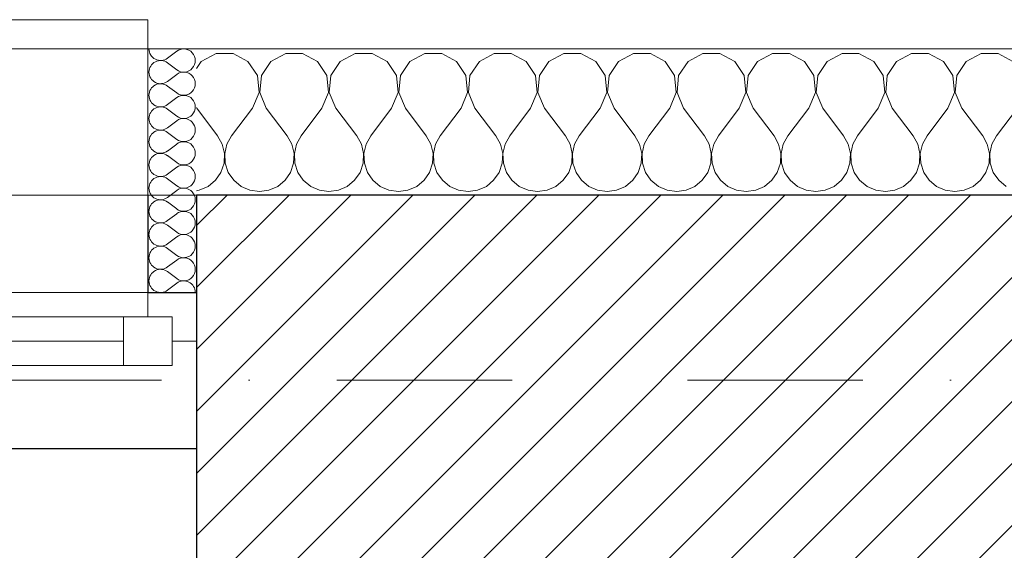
# Model space of a CAD drawing. Header units: millimetres. Extents: x 172139 to 266886, y 89525 to 138225.
# Tile 80 of 82: x 215754 to 216765, y 121161 to 121706. Entities that reach past the tile are written whole.
import ezdxf

# ---------------------------------------------------------------- set-up
doc = ezdxf.new("R2010")
doc.units = ezdxf.units.MM
doc.header["$MEASUREMENT"] = 0
doc.linetypes.add('Kropki i Kreski', pattern=[360, 180, -90, 0, -90])
for name, color, linetype in [('Konstrukcja - Siatki mod', 7, 'Continuous'), ('KR_INW', 7, 'Continuous'), ('NAPIS_SODON', 7, 'Continuous'), ('Okna ArchiCADa', 7, 'Continuous')]:
    doc.layers.add(name, color=color, linetype=linetype)
for name, color, linetype, lineweight, true_color in [('Konstrukcja - Siatki mod_Nr_pióra__48', 7, 'Continuous', 15, 0xa80f02), ('KR_INW_Nr_pióra__102', 7, 'Continuous', 5, 0xcccccc), ('Okna ArchiCADa_Nr_pióra__64', 7, 'Continuous', 13, 0x41c341)]:
    doc.layers.add(name, color=color, linetype=linetype, lineweight=lineweight, true_color=true_color)
for name, color, linetype, lineweight in [('KR_INW_Nr_pióra__101', 252, 'Continuous', 5), ('KR_INW_Nr_pióra__27', 7, 'Continuous', 25), ('KR_INW_Nr_pióra__47', 7, 'Continuous', 15), ('NAPIS_SODON_Nr_pióra__1', 7, 'Continuous', 13), ('Okna ArchiCADa_Nr_pióra__27', 7, 'Continuous', 25)]:
    doc.layers.add(name, color=color, linetype=linetype, lineweight=lineweight)

# ---------------------------------------------------------------- blocks, each defined once
blk = doc.blocks.new('Strop_1', base_point=(179225, 121523.3))
at = {"layer": 'NAPIS_SODON_Nr_pióra__1', "linetype": 'Continuous', "flags": 128}
blk.add_lwpolyline([(179225, 121523.3), (179225.9, 107003.8), (250898.3, 107008.3), (250897.4, 121527.8)], close=True, dxfattribs=at)
blk = doc.blocks.new('*X111')
at = {"layer": 'KR_INW_Nr_pióra__102', "linetype": 'Continuous'}
for p, q in [((215955.6, 121670.9), (215940.3, 121662.7)), ((215973, 121670.9), (215955.6, 121670.9)), ((215988.3, 121662.7), (215973, 121670.9)), ((216027, 121670.9), (216011.7, 121662.7)), ((216044.4, 121670.9), (216027, 121670.9)), ((216059.7, 121662.7), (216044.4, 121670.9)), ((216098.4, 121670.9), (216083.1, 121662.7)), ((216115.8, 121670.9), (216098.4, 121670.9)), ((216131.2, 121662.7), (216115.8, 121670.9)), ((216169.9, 121670.9), (216154.5, 121662.7)), ((216187.3, 121670.9), (216169.9, 121670.9)), ((216202.6, 121662.7), (216187.3, 121670.9)), ((216241.3, 121670.9), (216226, 121662.7)), ((216258.7, 121670.9), (216241.3, 121670.9)), ((216274, 121662.7), (216258.7, 121670.9)), ((216312.7, 121670.9), (216297.4, 121662.7)), ((216330.1, 121670.9), (216312.7, 121670.9)), ((216345.5, 121662.7), (216330.1, 121670.9)), ((216384.2, 121670.9), (216368.8, 121662.7)), ((216401.6, 121670.9), (216384.2, 121670.9)), ((216416.9, 121662.7), (216401.6, 121670.9)), ((216455.6, 121670.9), (216440.3, 121662.7)), ((216473, 121670.9), (216455.6, 121670.9)), ((216488.3, 121662.7), (216473, 121670.9)), ((216527, 121670.9), (216511.7, 121662.7)), ((216544.4, 121670.9), (216527, 121670.9)), ((216559.7, 121662.7), (216544.4, 121670.9)), ((216598.4, 121670.9), (216583.1, 121662.7)), ((216615.8, 121670.9), (216598.4, 121670.9)), ((216631.2, 121662.7), (216615.8, 121670.9)), ((216669.9, 121670.9), (216654.5, 121662.7)), ((216687.3, 121670.9), (216669.9, 121670.9)), ((216702.6, 121662.7), (216687.3, 121670.9)), ((216741.3, 121670.9), (216726, 121662.7)), ((216758.7, 121670.9), (216741.3, 121670.9)), ((216774, 121662.7), (216758.7, 121670.9)), ((215940.3, 121662.7), (215935.4, 121655.4)), ((215997.9, 121648.2), (215988.3, 121662.7)), ((216011.7, 121662.7), (216002.1, 121648.2)), ((216069.4, 121648.2), (216059.7, 121662.7)), ((216083.1, 121662.7), (216073.5, 121648.2)), ((216140.8, 121648.2), (216131.2, 121662.7)), ((216154.5, 121662.7), (216144.9, 121648.2)), ((216212.2, 121648.2), (216202.6, 121662.7)), ((216226, 121662.7), (216216.3, 121648.2)), ((216283.7, 121648.2), (216274, 121662.7)), ((216297.4, 121662.7), (216287.8, 121648.2)), ((216355.1, 121648.2), (216345.5, 121662.7)), ((216368.8, 121662.7), (216359.2, 121648.2)), ((216426.5, 121648.2), (216416.9, 121662.7)), ((216440.3, 121662.7), (216430.6, 121648.2)), ((216497.9, 121648.2), (216488.3, 121662.7)), ((216511.7, 121662.7), (216502.1, 121648.2)), ((216569.4, 121648.2), (216559.7, 121662.7)), ((216583.1, 121662.7), (216573.5, 121648.2)), ((216640.8, 121648.2), (216631.2, 121662.7)), ((216654.5, 121662.7), (216644.9, 121648.2)), ((216712.2, 121648.2), (216702.6, 121662.7)), ((216726, 121662.7), (216716.3, 121648.2)), ((215999.6, 121630.9), (215997.9, 121648.2)), ((216002.1, 121648.2), (216000.4, 121630.9)), ((216071, 121630.9), (216069.4, 121648.2)), ((216073.5, 121648.2), (216071.8, 121630.9)), ((216142.4, 121630.9), (216140.8, 121648.2)), ((216144.9, 121648.2), (216143.3, 121630.9)), ((216213.9, 121630.9), (216212.2, 121648.2)), ((216216.3, 121648.2), (216214.7, 121630.9)), ((216285.3, 121630.9), (216283.7, 121648.2)), ((216287.8, 121648.2), (216286.1, 121630.9)), ((216356.7, 121630.9), (216355.1, 121648.2)), ((216359.2, 121648.2), (216357.6, 121630.9)), ((216428.2, 121630.9), (216426.5, 121648.2)), ((216430.6, 121648.2), (216429, 121630.9)), ((216499.6, 121630.9), (216497.9, 121648.2)), ((216502.1, 121648.2), (216500.4, 121630.9)), ((216571, 121630.9), (216569.4, 121648.2)), ((216573.5, 121648.2), (216571.8, 121630.9)), ((216642.4, 121630.9), (216640.8, 121648.2)), ((216644.9, 121648.2), (216643.3, 121630.9)), ((216713.9, 121630.9), (216712.2, 121648.2)), ((216716.3, 121648.2), (216714.7, 121630.9)), ((215992.9, 121614.9), (215999.6, 121630.9)), ((216000.4, 121630.9), (216007.1, 121614.9)), ((216064.3, 121614.9), (216071, 121630.9)), ((216071.8, 121630.9), (216078.6, 121614.9)), ((216135.7, 121614.9), (216142.4, 121630.9)), ((216143.3, 121630.9), (216150, 121614.9)), ((216207.1, 121614.9), (216213.9, 121630.9)), ((216214.7, 121630.9), (216221.4, 121614.9)), ((216278.6, 121614.9), (216285.3, 121630.9)), ((216286.1, 121630.9), (216292.9, 121614.9)), ((216350, 121614.9), (216356.7, 121630.9)), ((216357.6, 121630.9), (216364.3, 121614.9)), ((216421.4, 121614.9), (216428.2, 121630.9)), ((216429, 121630.9), (216435.7, 121614.9)), ((216492.9, 121614.9), (216499.6, 121630.9)), ((216500.4, 121630.9), (216507.1, 121614.9)), ((216564.3, 121614.9), (216571, 121630.9)), ((216571.8, 121630.9), (216578.6, 121614.9)), ((216635.7, 121614.9), (216642.4, 121630.9)), ((216643.3, 121630.9), (216650, 121614.9)), ((216707.1, 121614.9), (216713.9, 121630.9)), ((216714.7, 121630.9), (216721.4, 121614.9)), ((215935.4, 121615.6), (215935.7, 121614.9)), ((215935.7, 121614.9), (215957.1, 121586.3)), ((215992.9, 121614.9), (215971.4, 121586.3)), ((216007.1, 121614.9), (216028.6, 121586.3)), ((216064.3, 121614.9), (216042.9, 121586.3)), ((216078.6, 121614.9), (216100, 121586.3)), ((216135.7, 121614.9), (216114.3, 121586.3)), ((216150, 121614.9), (216171.4, 121586.3)), ((216207.1, 121614.9), (216185.7, 121586.3)), ((216221.4, 121614.9), (216242.9, 121586.3)), ((216278.6, 121614.9), (216257.1, 121586.3)), ((216292.9, 121614.9), (216314.3, 121586.3)), ((216350, 121614.9), (216328.6, 121586.3)), ((216364.3, 121614.9), (216385.7, 121586.3)), ((216421.4, 121614.9), (216400, 121586.3)), ((216435.7, 121614.9), (216457.1, 121586.3)), ((216492.9, 121614.9), (216471.4, 121586.3)), ((216507.1, 121614.9), (216528.6, 121586.3)), ((216564.3, 121614.9), (216542.9, 121586.3)), ((216578.6, 121614.9), (216600, 121586.3)), ((216635.7, 121614.9), (216614.3, 121586.3)), ((216650, 121614.9), (216671.4, 121586.3)), ((216707.1, 121614.9), (216685.7, 121586.3)), ((216721.4, 121614.9), (216742.9, 121586.3)), ((216778.6, 121614.9), (216757.1, 121586.3)), ((215961.9, 121577.7), (215957.1, 121586.3)), ((215971.4, 121586.3), (215966.7, 121577.7)), ((216033.3, 121577.7), (216028.6, 121586.3)), ((216042.9, 121586.3), (216038.1, 121577.7)), ((216104.8, 121577.7), (216100, 121586.3)), ((216114.3, 121586.3), (216109.5, 121577.7)), ((216176.2, 121577.7), (216171.4, 121586.3)), ((216185.7, 121586.3), (216180.9, 121577.7)), ((216247.6, 121577.7), (216242.9, 121586.3)), ((216257.1, 121586.3), (216252.4, 121577.7)), ((216319.1, 121577.7), (216314.3, 121586.3)), ((216328.6, 121586.3), (216323.8, 121577.7)), ((216390.5, 121577.7), (216385.7, 121586.3)), ((216400, 121586.3), (216395.2, 121577.7)), ((216461.9, 121577.7), (216457.1, 121586.3)), ((216471.4, 121586.3), (216466.7, 121577.7)), ((216533.3, 121577.7), (216528.6, 121586.3)), ((216542.9, 121586.3), (216538.1, 121577.7)), ((216604.8, 121577.7), (216600, 121586.3)), ((216614.3, 121586.3), (216609.5, 121577.7)), ((216676.2, 121577.7), (216671.4, 121586.3)), ((216685.7, 121586.3), (216680.9, 121577.7)), ((216747.6, 121577.7), (216742.9, 121586.3)), ((216757.1, 121586.3), (216752.4, 121577.7)), ((215964.1, 121568.1), (215961.9, 121577.7)), ((215966.7, 121577.7), (215964.4, 121568.1)), ((216035.6, 121568.1), (216033.3, 121577.7)), ((216038.1, 121577.7), (216035.9, 121568.1)), ((216107, 121568.1), (216104.8, 121577.7)), ((216109.5, 121577.7), (216107.3, 121568.1)), ((216178.4, 121568.1), (216176.2, 121577.7)), ((216180.9, 121577.7), (216178.7, 121568.1)), ((216249.9, 121568.1), (216247.6, 121577.7)), ((216252.4, 121577.7), (216250.1, 121568.1)), ((216321.3, 121568.1), (216319.1, 121577.7)), ((216323.8, 121577.7), (216321.6, 121568.1)), ((216392.7, 121568.1), (216390.5, 121577.7)), ((216395.2, 121577.7), (216393, 121568.1)), ((216464.1, 121568.1), (216461.9, 121577.7)), ((216466.7, 121577.7), (216464.4, 121568.1)), ((216535.6, 121568.1), (216533.3, 121577.7)), ((216538.1, 121577.7), (216535.9, 121568.1)), ((216607, 121568.1), (216604.8, 121577.7)), ((216609.5, 121577.7), (216607.3, 121568.1)), ((216678.4, 121568.1), (216676.2, 121577.7)), ((216680.9, 121577.7), (216678.7, 121568.1)), ((216749.9, 121568.1), (216747.6, 121577.7)), ((216752.4, 121577.7), (216750.1, 121568.1)), ((215963.7, 121558.2), (215964.1, 121568.1)), ((215964.4, 121568.1), (215964.9, 121558.2)), ((216035.1, 121558.2), (216035.6, 121568.1)), ((216035.9, 121568.1), (216036.3, 121558.2)), ((216106.5, 121558.2), (216107, 121568.1)), ((216107.3, 121568.1), (216107.8, 121558.2)), ((216177.9, 121558.2), (216178.4, 121568.1)), ((216178.7, 121568.1), (216179.2, 121558.2)), ((216249.4, 121558.2), (216249.9, 121568.1)), ((216250.1, 121568.1), (216250.6, 121558.2)), ((216320.8, 121558.2), (216321.3, 121568.1)), ((216321.6, 121568.1), (216322.1, 121558.2)), ((216392.2, 121558.2), (216392.7, 121568.1)), ((216393, 121568.1), (216393.5, 121558.2)), ((216463.7, 121558.2), (216464.1, 121568.1)), ((216464.4, 121568.1), (216464.9, 121558.2)), ((216535.1, 121558.2), (216535.6, 121568.1)), ((216535.9, 121568.1), (216536.3, 121558.2)), ((216606.5, 121558.2), (216607, 121568.1)), ((216607.3, 121568.1), (216607.8, 121558.2)), ((216677.9, 121558.2), (216678.4, 121568.1)), ((216678.7, 121568.1), (216679.2, 121558.2)), ((216749.4, 121558.2), (216749.9, 121568.1)), ((216750.1, 121568.1), (216750.6, 121558.2)), ((215960.5, 121548.9), (215963.7, 121558.2)), ((215964.9, 121558.2), (215968.1, 121548.9)), ((216031.9, 121548.9), (216035.1, 121558.2)), ((216036.3, 121558.2), (216039.5, 121548.9)), ((216103.4, 121548.9), (216106.5, 121558.2)), ((216107.8, 121558.2), (216110.9, 121548.9)), ((216174.8, 121548.9), (216177.9, 121558.2)), ((216179.2, 121558.2), (216182.3, 121548.9)), ((216246.2, 121548.9), (216249.4, 121558.2)), ((216250.6, 121558.2), (216253.8, 121548.9)), ((216317.7, 121548.9), (216320.8, 121558.2)), ((216322.1, 121558.2), (216325.2, 121548.9)), ((216389.1, 121548.9), (216392.2, 121558.2)), ((216393.5, 121558.2), (216396.6, 121548.9)), ((216460.5, 121548.9), (216463.7, 121558.2)), ((216464.9, 121558.2), (216468.1, 121548.9)), ((216531.9, 121548.9), (216535.1, 121558.2)), ((216536.3, 121558.2), (216539.5, 121548.9)), ((216603.4, 121548.9), (216606.5, 121558.2)), ((216607.8, 121558.2), (216610.9, 121548.9)), ((216674.8, 121548.9), (216677.9, 121558.2)), ((216679.2, 121558.2), (216682.3, 121548.9)), ((216746.2, 121548.9), (216749.4, 121558.2)), ((216750.6, 121558.2), (216753.8, 121548.9)), ((215954.9, 121540.8), (215960.5, 121548.9)), ((215968.1, 121548.9), (215973.6, 121540.8)), ((216026.4, 121540.8), (216031.9, 121548.9)), ((216039.5, 121548.9), (216045.1, 121540.8)), ((216097.8, 121540.8), (216103.4, 121548.9)), ((216110.9, 121548.9), (216116.5, 121540.8)), ((216169.2, 121540.8), (216174.8, 121548.9)), ((216182.3, 121548.9), (216187.9, 121540.8)), ((216240.6, 121540.8), (216246.2, 121548.9)), ((216253.8, 121548.9), (216259.4, 121540.8)), ((216312.1, 121540.8), (216317.7, 121548.9)), ((216325.2, 121548.9), (216330.8, 121540.8)), ((216383.5, 121540.8), (216389.1, 121548.9)), ((216396.6, 121548.9), (216402.2, 121540.8)), ((216454.9, 121540.8), (216460.5, 121548.9)), ((216468.1, 121548.9), (216473.6, 121540.8)), ((216526.4, 121540.8), (216531.9, 121548.9)), ((216539.5, 121548.9), (216545.1, 121540.8)), ((216597.8, 121540.8), (216603.4, 121548.9)), ((216610.9, 121548.9), (216616.5, 121540.8)), ((216669.2, 121540.8), (216674.8, 121548.9)), ((216682.3, 121548.9), (216687.9, 121540.8)), ((216740.6, 121540.8), (216746.2, 121548.9)), ((216753.8, 121548.9), (216759.4, 121540.8)), ((215947.3, 121534.5), (215954.9, 121540.8)), ((215973.6, 121540.8), (215981.2, 121534.5)), ((216018.8, 121534.5), (216026.4, 121540.8)), ((216045.1, 121540.8), (216052.7, 121534.5)), ((216090.2, 121534.5), (216097.8, 121540.8)), ((216116.5, 121540.8), (216124.1, 121534.5)), ((216161.6, 121534.5), (216169.2, 121540.8)), ((216187.9, 121540.8), (216195.5, 121534.5)), ((216233.1, 121534.5), (216240.6, 121540.8)), ((216259.4, 121540.8), (216266.9, 121534.5)), ((216304.5, 121534.5), (216312.1, 121540.8)), ((216330.8, 121540.8), (216338.4, 121534.5)), ((216375.9, 121534.5), (216383.5, 121540.8)), ((216402.2, 121540.8), (216409.8, 121534.5)), ((216447.3, 121534.5), (216454.9, 121540.8)), ((216473.6, 121540.8), (216481.2, 121534.5)), ((216518.8, 121534.5), (216526.4, 121540.8)), ((216545.1, 121540.8), (216552.7, 121534.5)), ((216590.2, 121534.5), (216597.8, 121540.8)), ((216616.5, 121540.8), (216624.1, 121534.5)), ((216661.6, 121534.5), (216669.2, 121540.8)), ((216687.9, 121540.8), (216695.5, 121534.5)), ((216733.1, 121534.5), (216740.6, 121540.8)), ((216759.4, 121540.8), (216766.9, 121534.5)), ((215935.4, 121530.1), (215938.3, 121530.5)), ((215938.3, 121530.5), (215947.3, 121534.5)), ((215981.2, 121534.5), (215990.2, 121530.5)), ((215990.2, 121530.5), (216000, 121529.2)), ((216000, 121529.2), (216009.8, 121530.5)), ((216009.8, 121530.5), (216018.8, 121534.5)), ((216052.7, 121534.5), (216061.7, 121530.5)), ((216061.7, 121530.5), (216071.4, 121529.2)), ((216071.4, 121529.2), (216081.2, 121530.5)), ((216081.2, 121530.5), (216090.2, 121534.5)), ((216124.1, 121534.5), (216133.1, 121530.5)), ((216133.1, 121530.5), (216142.9, 121529.2)), ((216142.9, 121529.2), (216152.6, 121530.5)), ((216152.6, 121530.5), (216161.6, 121534.5)), ((216195.5, 121534.5), (216204.5, 121530.5)), ((216204.5, 121530.5), (216214.3, 121529.2)), ((216214.3, 121529.2), (216224, 121530.5)), ((216224, 121530.5), (216233.1, 121534.5)), ((216266.9, 121534.5), (216276, 121530.5)), ((216276, 121530.5), (216285.7, 121529.2)), ((216285.7, 121529.2), (216295.5, 121530.5)), ((216295.5, 121530.5), (216304.5, 121534.5)), ((216338.4, 121534.5), (216347.4, 121530.5)), ((216347.4, 121530.5), (216357.1, 121529.2)), ((216357.1, 121529.2), (216366.9, 121530.5)), ((216366.9, 121530.5), (216375.9, 121534.5)), ((216409.8, 121534.5), (216418.8, 121530.5)), ((216418.8, 121530.5), (216428.6, 121529.2)), ((216428.6, 121529.2), (216438.3, 121530.5)), ((216438.3, 121530.5), (216447.3, 121534.5)), ((216481.2, 121534.5), (216490.2, 121530.5)), ((216490.2, 121530.5), (216500, 121529.2)), ((216500, 121529.2), (216509.8, 121530.5)), ((216509.8, 121530.5), (216518.8, 121534.5)), ((216552.7, 121534.5), (216561.7, 121530.5)), ((216561.7, 121530.5), (216571.4, 121529.2)), ((216571.4, 121529.2), (216581.2, 121530.5)), ((216581.2, 121530.5), (216590.2, 121534.5)), ((216624.1, 121534.5), (216633.1, 121530.5)), ((216633.1, 121530.5), (216642.9, 121529.2)), ((216642.9, 121529.2), (216652.6, 121530.5)), ((216652.6, 121530.5), (216661.6, 121534.5)), ((216695.5, 121534.5), (216704.5, 121530.5)), ((216704.5, 121530.5), (216714.3, 121529.2)), ((216714.3, 121529.2), (216724, 121530.5)), ((216724, 121530.5), (216733.1, 121534.5))]:
    blk.add_line(p, q, dxfattribs=at)
blk = doc.blocks.new('*X125')
at = {"layer": 'KR_INW_Nr_pióra__102', "linetype": 'Continuous'}
for p, q in [((215915.2, 121673.2), (215905.7, 121666.1)), ((215915.2, 121654.2), (215905.7, 121661.3)), ((215915.2, 121649.4), (215905.7, 121642.3)), ((215915.2, 121630.4), (215905.7, 121637.5)), ((215915.2, 121625.6), (215905.7, 121618.5)), ((215915.2, 121606.5), (215905.7, 121613.7)), ((215915.2, 121601.8), (215905.7, 121594.6)), ((215915.2, 121582.7), (215905.7, 121589.9)), ((215915.2, 121578), (215905.7, 121570.8)), ((215915.2, 121558.9), (215905.7, 121566.1)), ((215915.2, 121554.2), (215905.7, 121547)), ((215915.2, 121535.1), (215905.7, 121542.3)), ((215915.2, 121530.4), (215905.7, 121523.2)), ((215915.2, 121511.3), (215905.7, 121518.5)), ((215915.2, 121506.5), (215905.7, 121499.4)), ((215915.2, 121487.5), (215905.7, 121494.6)), ((215915.2, 121482.7), (215905.7, 121475.6)), ((215915.2, 121463.7), (215905.7, 121470.8)), ((215915.2, 121458.9), (215905.7, 121451.8)), ((215915.2, 121439.9), (215905.7, 121447)), ((215915.2, 121435.1), (215905.7, 121428))]:
    blk.add_line(p, q, dxfattribs=at)
for centre, start, end in [((215898.5, 121675.6), 180, 306.8699), ((215922.3, 121663.7), 233.1301, 126.8699), ((215898.5, 121651.8), 53.1301, 180), ((215898.5, 121651.8), 180, 306.8699), ((215922.3, 121639.9), 233.1301, 126.8699), ((215898.5, 121628), 53.1301, 180), ((215898.5, 121628), 180, 306.8699), ((215922.3, 121616.1), 233.1301, 126.8699), ((215898.5, 121604.2), 53.1301, 180), ((215898.5, 121604.2), 180, 306.8699), ((215922.3, 121592.3), 233.1301, 126.8699), ((215898.5, 121580.4), 53.1301, 180), ((215898.5, 121580.4), 180, 306.8699), ((215922.3, 121568.5), 233.1301, 126.8699), ((215898.5, 121556.5), 53.1301, 180), ((215898.5, 121556.5), 180, 306.8699), ((215922.3, 121544.6), 233.1301, 126.8699), ((215898.5, 121532.7), 53.1301, 180), ((215898.5, 121532.7), 180, 306.8699), ((215922.3, 121520.8), 233.1301, 126.8699), ((215898.5, 121508.9), 53.1301, 180), ((215898.5, 121508.9), 180, 306.8699), ((215922.3, 121497), 233.1301, 126.8699), ((215898.5, 121485.1), 53.1301, 180), ((215898.5, 121485.1), 180, 306.8699), ((215922.3, 121473.2), 233.1301, 126.8699), ((215898.5, 121461.3), 53.1301, 180), ((215898.5, 121461.3), 180, 306.8699), ((215922.3, 121449.4), 233.1301, 126.8699), ((215898.5, 121437.5), 53.1301, 180), ((215898.5, 121437.5), 180, 306.8699), ((215922.3, 121425.6), 0, 126.8699)]:
    blk.add_arc(centre, 11.9, start, end, dxfattribs=at)
blk = doc.blocks.new('Okno dwuskrzydłowe 19')
at = {"layer": 'Okna ArchiCADa_Nr_pióra__64', "linetype": 'Continuous'}
for p, q in [((50, 25), (487.8, 25)), ((50, 25), (487.8, 25)), ((487.8, -25), (487.8, 25)), ((487.8, 25), (537.8, 25)), ((537.8, 25), (537.8, -25)), ((50, 0), (487.8, 0)), ((537.8, -25), (537.8, 0)), ((537.8, 0), (562.8, 0)), ((562.8, -50), (562.8, 0)), ((487.8, -25), (50, -25)), ((537.8, -25), (487.8, -25)), ((512.8, -50), (512.8, -25)), ((512.8, -25), (537.8, -25)), ((512.8, -50), (0, -50)), ((562.8, -50), (512.8, -50)), ((512.8, -50), (562.8, -50)), ((-512.8, -300), (512.8, -300)), ((512.8, -330), (512.8, -300)), ((-512.8, -330), (512.8, -330))]:
    blk.add_line(p, q, dxfattribs=at)
blk = doc.blocks.new('Wnęka sklepiona płasko 19_3')
at = {"layer": 'Okna ArchiCADa_Nr_pióra__27', "linetype": 'Continuous'}
for p, q in [((1278.5, 130), (1278.5, 250)), ((-1278.5, 130), (1278.5, 130))]:
    blk.add_line(p, q, dxfattribs=at)
blk = doc.blocks.new('Ściana_1', base_point=(179075.1, 121675.6))
at = {"layer": 'KR_INW_Nr_pióra__101', "linetype": 'Continuous'}
h = blk.add_hatch(dxfattribs=at)
h.set_pattern_fill('Cegła_licówka', color=256, style=0, pattern_type=2)
h.set_pattern_definition([(45, (0, 0), (-31.819804, 31.819804), [])])
h.paths.add_polyline_path([(215935.4, 121525.6), (215935.4, 121425.6), (215935.4, 121375.6), (215935.4, 121145.6), (217492.2, 121145.6), (217492.2, 121375.6), (217492.2, 121425.6), (217492.2, 121525.6)])
at = {"layer": 'KR_INW_Nr_pióra__27', "linetype": 'Continuous'}
for p, q in [((215885.4, 121525.6), (215885.4, 121425.6)), ((217492.2, 121525.6), (215935.4, 121525.6)), ((215935.4, 121525.6), (215935.4, 121425.6)), ((215885.4, 121425.6), (215935.4, 121425.6)), ((215935.4, 121425.6), (215935.4, 121375.6)), ((215935.4, 121375.6), (215935.4, 121265.6))]:
    blk.add_line(p, q, dxfattribs=at)
at = {"layer": 'KR_INW_Nr_pióra__47', "linetype": 'Continuous'}
for p, q in [((215935.4, 121675.6), (215885.4, 121675.6)), ((215885.4, 121425.6), (215885.4, 121675.6)), ((215885.4, 121675.6), (215885.4, 121525.6)), ((215935.4, 121425.6), (215885.4, 121425.6))]:
    blk.add_line(p, q, dxfattribs=at)
at = {"layer": 'KR_INW_Nr_pióra__47', "linetype": 'Continuous', "flags": 128}
blk.add_lwpolyline([(217492.2, 121675.6), (215935.4, 121675.6)], dxfattribs=at)
at = {"layer": 'KR_INW'}
for name in ['*X125', '*X111']:
    blk.add_blockref(name, (0, 0), dxfattribs=at)
at = {"layer": 'Okna ArchiCADa', "color": 251, "linetype": 'Continuous', "lineweight": 13, "true_color": 0x6a6a6a, "xscale": -1, "zscale": 1000, "rotation": 180}
blk.add_blockref('Wnęka sklepiona płasko 19_3', (214656.9, 121395.6), dxfattribs=at)
at = {"layer": 'Okna ArchiCADa_Nr_pióra__64', "linetype": 'Continuous', "xscale": -1, "zscale": 1000, "rotation": 180}
blk.add_blockref('Okno dwuskrzydłowe 19', (215372.6, 121375.6), dxfattribs=at)
blk = doc.blocks.new('Standardowy znacznik siatki_10')
at = {"layer": 'Konstrukcja - Siatki mod_Nr_pióra__48', "linetype": 'Kropki i Kreski'}
blk.add_line((1000, 0), (72912, 0), dxfattribs=at)

msp = doc.modelspace()

# ---------------------------------------------------------------- block references
at = {"layer": 'Konstrukcja - Siatki mod', "color": 8, "linetype": 'Continuous', "lineweight": 13, "zscale": 1000}
msp.add_blockref('Standardowy znacznik siatki_10', (177989.3, 121335.6), dxfattribs=at)
at = {"layer": 'KR_INW'}
msp.add_blockref('Ściana_1', (179075.1, 121675.6), dxfattribs=at)
at = {"layer": 'NAPIS_SODON', "linetype": 'Continuous'}
msp.add_blockref('Strop_1', (179225, 121523.3), dxfattribs=at)

doc.saveas('drawing.dxf')
